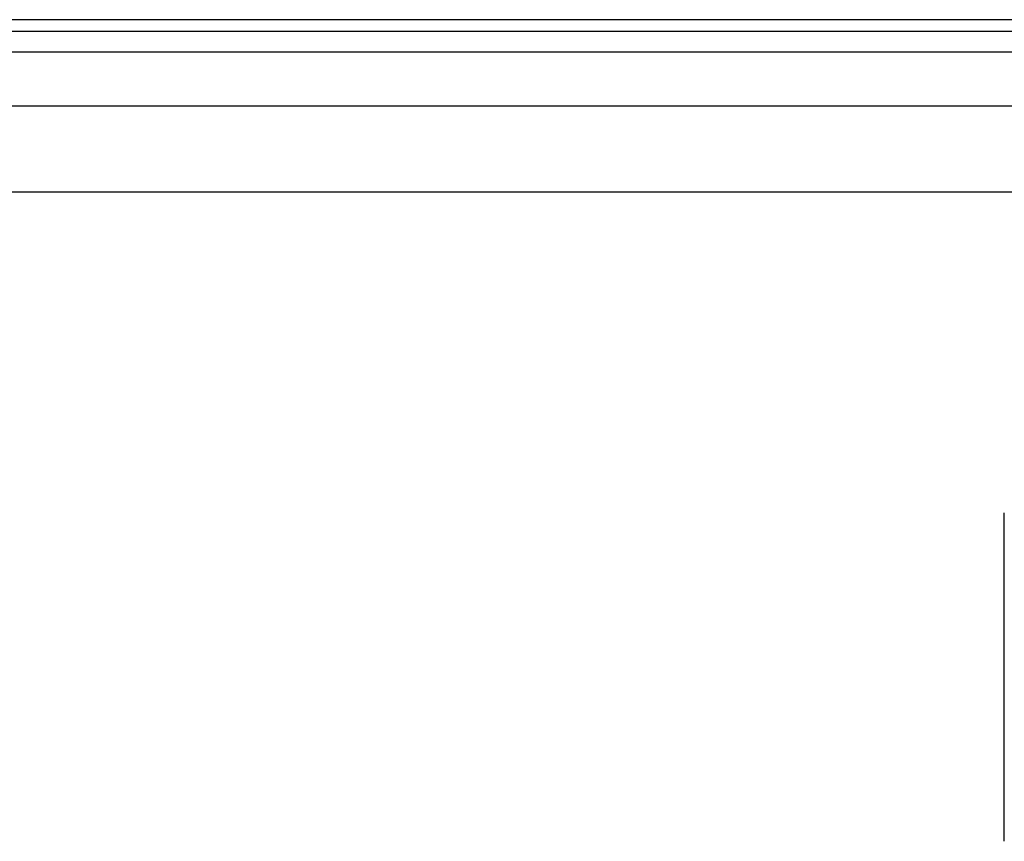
# Model space of a CAD drawing. Header units: inches. Extents: x 0 to 121, y -11 to 79.
# Tile 47 of 88: x 23.31 to 28.89, y 51.89 to 56.54. Entities that reach past the tile are written whole.
import ezdxf

# ---------------------------------------------------------------- set-up
doc = ezdxf.new("R2010")
doc.units = ezdxf.units.IN
doc.header["$LTSCALE"] = 7.278232
doc.header["$MEASUREMENT"] = 0
doc.layers.add('Visible Edges(ANSI)', color=7, linetype='Continuous', lineweight=25)
doc.layers.add('Visible Tangent Edges(ANSI)', color=7, linetype='Continuous', lineweight=25)

msp = doc.modelspace()

# ---------------------------------------------------------------- linework, layer by layer
at = {"layer": 'Visible Edges(ANSI)'}
for p, q in [((35.5287, 56.5372), (6.2189, 56.5372)), ((6.2189, 56.4715), (35.5287, 56.4715)), ((7.1254, 56.0488), (34.5969, 56.0488)), ((34.5969, 55.5604), (7.1254, 55.5604)), ((28.8867, 51.8851), (28.8867, 53.7459))]:
    msp.add_line(p, q, dxfattribs=at)
at = {"layer": 'Visible Tangent Edges(ANSI)'}
msp.add_line((6.2189, 56.3561), (35.5287, 56.3561), dxfattribs=at)

doc.saveas('drawing.dxf')
